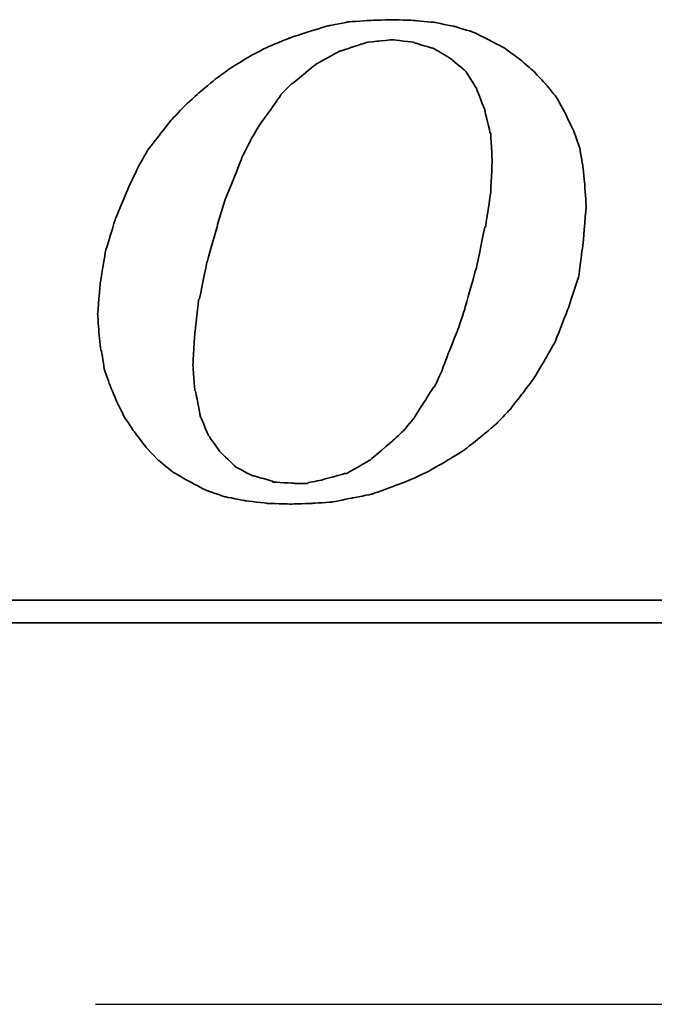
# Model space of a CAD drawing. Extents: x 898 to 1231, y 65 to 273.
# Tile 31 of 44: x 1169 to 1175, y 188 to 197. Entities that reach past the tile are written whole.
import ezdxf

# ---------------------------------------------------------------- set-up
doc = ezdxf.new("R2010")
doc.units = 0
doc.header["$MEASUREMENT"] = 0
doc.linetypes.add('CENTER', pattern=[2, 1.25, -0.25, 0.25, -0.25])
for name, color, linetype in [('CL', 1, 'CENTER'), ('DIM', 4, 'CONTINUOUS'), ('layer 1', 7, 'CONTINUOUS')]:
    doc.layers.add(name, color=color, linetype=linetype)

# ---------------------------------------------------------------- blocks, each defined once
blk = doc.blocks.new('TBI MOTION logo(完整正式版)')
at = {"layer": 'layer 1', "color": 22, "lineweight": 35}
for points, knots in [([(-11.34375, -6.98375), (-11.34375, -6.98375), (-10.91375, -7.43875), (-10.91375, -7.43875), (-10.91375, -7.43875), (-10.91375, -7.43875), (-10.38625, -7.87125), (-10.38625, -7.87125), (-10.38625, -7.87125), (-10.38625, -7.87125), (-9.81125, -8.20375), (-9.81125, -8.20375), (-9.81125, -8.20375), (-9.81125, -8.20375), (-9.21125, -8.51875), (-9.21125, -8.51875), (-9.21125, -8.51875), (-9.21125, -8.51875), (-8.51625, -8.75875), (-8.51625, -8.75875), (-8.51625, -8.75875), (-8.51625, -8.75875), (-7.77125, -8.90375), (-7.77125, -8.90375), (-7.77125, -8.90375), (-7.77125, -8.90375), (-6.97875, -8.99875), (-6.97875, -8.99875), (-6.97875, -8.99875), (-6.97875, -8.99875), (-6.14125, -9.02375), (-6.14125, -9.02375), (-6.14125, -9.02375), (-6.14125, -9.02375), (-5.37125, -8.99875), (-5.37125, -8.99875), (-5.37125, -8.99875), (-5.37125, -8.99875), (-4.65375, -8.94875), (-4.65375, -8.94875), (-4.65375, -8.94875), (-4.65375, -8.94875), (-3.93375, -8.80625), (-3.93375, -8.80625), (-3.93375, -8.80625), (-3.93375, -8.80625), (-3.21375, -8.66375), (-3.21375, -8.66375), (-3.21375, -8.66375), (-3.21375, -8.66375), (-2.49375, -8.39875), (-2.49375, -8.39875), (-2.49375, -8.39875), (-2.49375, -8.39875), (-1.79875, -8.13375), (-1.79875, -8.13375), (-1.79875, -8.13375), (-1.79875, -8.13375), (-1.17375, -7.84375), (-1.17375, -7.84375), (-1.17375, -7.84375), (-1.17375, -7.84375), (-0.52375, -7.46375), (-0.52375, -7.46375), (-0.52375, -7.46375), (-0.52375, -7.46375), (0.10124, -7.07875), (0.10124, -7.07875), (0.10124, -7.07875), (0.10124, -7.07875), (0.67625, -6.62375), (0.67625, -6.62375), (0.67625, -6.62375), (0.67625, -6.62375), (1.24874, -6.14375), (1.24874, -6.14375), (1.24874, -6.14375), (1.24874, -6.14375), (1.72874, -5.64125), (1.72874, -5.64125), (1.72874, -5.64125), (1.72874, -5.64125), (2.18624, -5.06375), (2.18624, -5.06375), (2.18624, -5.06375), (2.18624, -5.06375), (2.61625, -4.48874), (2.61625, -4.48874), (2.61625, -4.48874), (2.61625, -4.48874), (3.00125, -3.83874), (3.00125, -3.83874), (3.00125, -3.83874), (3.00125, -3.83874), (3.36124, -3.21374), (3.36124, -3.21374), (3.36124, -3.21374), (3.36124, -3.21374), (3.84374, -1.99125), (3.84374, -1.99125), (3.84374, -1.99125), (3.84374, -1.99125), (4.22625, -0.81875), (4.22625, -0.81875), (4.22625, -0.81875), (4.22625, -0.81875), (4.39125, 0.45624), (4.39125, 0.45624), (4.39125, 0.45624), (4.39125, 0.45624), (4.48874, 1.70124), (4.48874, 1.70124), (4.48874, 1.70124), (4.48874, 1.70124), (4.43874, 2.44625), (4.43874, 2.44625), (4.43874, 2.44625), (4.43874, 2.44625), (4.36874, 3.14125), (4.36874, 3.14125), (4.36874, 3.14125), (4.36874, 3.14125), (4.25125, 3.81125), (4.25125, 3.81125), (4.25125, 3.81125), (4.25125, 3.81125), (4.03124, 4.41125), (4.03124, 4.41125), (4.03124, 4.41125), (4.03124, 4.41125), (3.74374, 5.01125), (3.74374, 5.01125), (3.74374, 5.01125), (3.74374, 5.01125), (3.43124, 5.58875), (3.43124, 5.58875), (3.43124, 5.58875), (3.43124, 5.58875), (3.02625, 6.09125), (3.02625, 6.09125), (3.02625, 6.09125), (3.02625, 6.09125), (2.59374, 6.54875), (2.59374, 6.54875), (2.59374, 6.54875), (2.59374, 6.54875), (2.09124, 6.98125), (2.09124, 6.98125), (2.09124, 6.98125), (2.09124, 6.98125), (1.56124, 7.36625), (1.56124, 7.36625), (1.56124, 7.36625), (1.56124, 7.36625), (0.98624, 7.67625), (0.98624, 7.67625), (0.98624, 7.67625), (0.98624, 7.67625), (0.38624, 7.96375), (0.38624, 7.96375), (0.38624, 7.96375), (0.38624, 7.96375), (-0.25875, 8.15625), (-0.25875, 8.15625), (-0.25875, 8.15625), (-0.25875, 8.15625), (-0.98125, 8.30125), (-0.98125, 8.30125), (-0.98125, 8.30125), (-0.98125, 8.30125), (-1.70124, 8.37125), (-1.70124, 8.37125), (-1.70124, 8.37125), (-1.70124, 8.37125), (-2.49375, 8.39624), (-2.49375, 8.39624), (-2.49375, 8.39624), (-2.49375, 8.39624), (-3.28625, 8.37125), (-3.28625, 8.37125), (-3.28625, 8.37125), (-3.28625, 8.37125), (-4.05125, 8.32125), (-4.05125, 8.32125), (-4.05125, 8.32125), (-4.05125, 8.32125), (-4.77375, 8.18125), (-4.77375, 8.18125), (-4.77375, 8.18125), (-4.77375, 8.18125), (-5.51625, 7.96375), (-5.51625, 7.96375), (-5.51625, 7.96375), (-5.51625, 7.96375), (-6.21125, 7.72625), (-6.21125, 7.72625), (-6.21125, 7.72625), (-6.21125, 7.72625), (-6.92875, 7.43625), (-6.92875, 7.43625), (-6.92875, 7.43625), (-6.92875, 7.43625), (-7.57875, 7.10125), (-7.57875, 7.10125), (-7.57875, 7.10125), (-7.57875, 7.10125), (-8.24875, 6.69125), (-8.24875, 6.69125), (-8.24875, 6.69125), (-8.24875, 6.69125), (-8.84875, 6.26125), (-8.84875, 6.26125), (-8.84875, 6.26125), (-8.84875, 6.26125), (-9.42625, 5.78125), (-9.42625, 5.78125), (-9.42625, 5.78125), (-9.42625, 5.78125), (-9.95375, 5.30125), (-9.95375, 5.30125), (-9.95375, 5.30125), (-9.95375, 5.30125), (-10.43375, 4.79624), (-10.43375, 4.79624), (-10.43375, 4.79624), (-10.43375, 4.79624), (-10.88875, 4.22125), (-10.88875, 4.22125), (-10.88875, 4.22125), (-10.88875, 4.22125), (-11.29875, 3.69375), (-11.29875, 3.69375), (-11.29875, 3.69375), (-11.29875, 3.69375), (-11.63375, 3.09125), (-11.63375, 3.09125), (-11.63375, 3.09125), (-11.63375, 3.09125), (-11.91875, 2.49625), (-11.91875, 2.49625), (-11.91875, 2.49625), (-11.91875, 2.49625), (-12.44875, 1.24625), (-12.44875, 1.24625), (-12.44875, 1.24625), (-12.44875, 1.24625), (-12.80875, 0.06874), (-12.80875, 0.06874), (-12.80875, 0.06874), (-12.80875, 0.06874), (-12.99875, -1.07875), (-12.99875, -1.07875), (-12.99875, -1.07875), (-12.99875, -1.07875), (-13.09375, -2.18375), (-13.09375, -2.18375), (-13.09375, -2.18375), (-13.09375, -2.18375), (-13.04875, -2.85375), (-13.04875, -2.85375), (-13.04875, -2.85375), (-13.04875, -2.85375), (-12.97375, -3.50375), (-12.97375, -3.50375), (-12.97375, -3.50375), (-12.97375, -3.50375), (-12.95375, -3.50375), (-12.95375, -3.50375), (-12.95375, -3.50375), (-12.95375, -3.50375), (-12.85375, -4.17375), (-12.85375, -4.17375), (-12.85375, -4.17375), (-12.85375, -4.17375), (-12.63875, -4.77624), (-12.63875, -4.77624), (-12.63875, -4.77624), (-12.63875, -4.77624), (-12.39875, -5.35125), (-12.39875, -5.35125), (-12.39875, -5.35125), (-12.39875, -5.35125), (-12.11375, -5.92875), (-12.11375, -5.92875), (-12.11375, -5.92875), (-12.11375, -5.92875), (-11.75375, -6.45375), (-11.75375, -6.45375), (-11.75375, -6.45375), (-11.75375, -6.45375), (-11.34375, -6.98375), (-11.34375, -6.98375)], [0, 0, 0, 0, 0.01369863, 0.01369863, 0.01369863, 0.01369864, 0.02739726, 0.02739726, 0.02739726, 0.02739727, 0.04109589, 0.04109589, 0.04109589, 0.0410959, 0.05479452, 0.05479452, 0.05479452, 0.05479453, 0.06849315, 0.06849315, 0.06849315, 0.06849316, 0.08219178, 0.08219178, 0.08219178, 0.08219179, 0.09589041, 0.09589041, 0.09589041, 0.09589042, 0.10958904, 0.10958904, 0.10958904, 0.10958905, 0.12328767, 0.12328767, 0.12328767, 0.12328768, 0.1369863, 0.1369863, 0.1369863, 0.13698631, 0.15068493, 0.15068493, 0.15068493, 0.15068494, 0.16438356, 0.16438356, 0.16438356, 0.16438357, 0.17808219, 0.17808219, 0.17808219, 0.1780822, 0.19178082, 0.19178082, 0.19178082, 0.19178083, 0.20547945, 0.20547945, 0.20547945, 0.20547946, 0.21917808, 0.21917808, 0.21917808, 0.21917809, 0.23287671, 0.23287671, 0.23287671, 0.23287672, 0.24657534, 0.24657534, 0.24657534, 0.24657535, 0.26027397, 0.26027397, 0.26027397, 0.26027398, 0.2739726, 0.2739726, 0.2739726, 0.27397261, 0.28767123, 0.28767123, 0.28767123, 0.28767124, 0.30136986, 0.30136986, 0.30136986, 0.30136987, 0.31506849, 0.31506849, 0.31506849, 0.3150685, 0.32876712, 0.32876712, 0.32876712, 0.32876713, 0.34246575, 0.34246575, 0.34246575, 0.34246576, 0.35616438, 0.35616438, 0.35616438, 0.35616439, 0.36986301, 0.36986301, 0.36986301, 0.36986302, 0.38356164, 0.38356164, 0.38356164, 0.38356165, 0.39726027, 0.39726027, 0.39726027, 0.39726028, 0.4109589, 0.4109589, 0.4109589, 0.41095891, 0.42465753, 0.42465753, 0.42465753, 0.42465754, 0.43835616, 0.43835616, 0.43835616, 0.43835617, 0.45205479, 0.45205479, 0.45205479, 0.4520548, 0.46575342, 0.46575342, 0.46575342, 0.46575343, 0.47945205, 0.47945205, 0.47945205, 0.47945206, 0.49315068, 0.49315068, 0.49315068, 0.49315069, 0.50684932, 0.50684932, 0.50684932, 0.50684933, 0.52054795, 0.52054795, 0.52054795, 0.52054796, 0.53424658, 0.53424658, 0.53424658, 0.53424659, 0.54794521, 0.54794521, 0.54794521, 0.54794522, 0.56164384, 0.56164384, 0.56164384, 0.56164385, 0.57534247, 0.57534247, 0.57534247, 0.57534248, 0.5890411, 0.5890411, 0.5890411, 0.58904111, 0.60273973, 0.60273973, 0.60273973, 0.60273974, 0.61643836, 0.61643836, 0.61643836, 0.61643837, 0.63013699, 0.63013699, 0.63013699, 0.630137, 0.64383562, 0.64383562, 0.64383562, 0.64383563, 0.65753425, 0.65753425, 0.65753425, 0.65753426, 0.67123288, 0.67123288, 0.67123288, 0.67123289, 0.68493151, 0.68493151, 0.68493151, 0.68493152, 0.69863014, 0.69863014, 0.69863014, 0.69863015, 0.71232877, 0.71232877, 0.71232877, 0.71232878, 0.7260274, 0.7260274, 0.7260274, 0.72602741, 0.73972603, 0.73972603, 0.73972603, 0.73972604, 0.75342466, 0.75342466, 0.75342466, 0.75342467, 0.76712329, 0.76712329, 0.76712329, 0.7671233, 0.78082192, 0.78082192, 0.78082192, 0.78082193, 0.79452055, 0.79452055, 0.79452055, 0.79452056, 0.80821918, 0.80821918, 0.80821918, 0.80821919, 0.82191781, 0.82191781, 0.82191781, 0.82191782, 0.83561644, 0.83561644, 0.83561644, 0.83561645, 0.84931507, 0.84931507, 0.84931507, 0.84931508, 0.8630137, 0.8630137, 0.8630137, 0.86301371, 0.87671233, 0.87671233, 0.87671233, 0.87671234, 0.89041096, 0.89041096, 0.89041096, 0.89041097, 0.90410959, 0.90410959, 0.90410959, 0.9041096, 0.91780822, 0.91780822, 0.91780822, 0.91780823, 0.93150685, 0.93150685, 0.93150685, 0.93150686, 0.94520548, 0.94520548, 0.94520548, 0.94520549, 0.95890411, 0.95890411, 0.95890411, 0.95890412, 0.97260274, 0.97260274, 0.97260274, 0.97260275, 0.98630137, 0.98630137, 0.98630137, 0.98630138, 1, 1, 1, 1]), ([(-8.77875, 1.03124), (-8.77875, 1.03124), (-8.51625, 1.89625), (-8.51625, 1.89625), (-8.51625, 1.89625), (-8.51625, 1.89625), (-8.20375, 2.66375), (-8.20375, 2.66375), (-8.20375, 2.66375), (-8.20375, 2.66375), (-7.91625, 3.38125), (-7.91625, 3.38125), (-7.91625, 3.38125), (-7.91625, 3.38125), (-7.91625, 3.40624), (-7.91625, 3.40624), (-7.91625, 3.40624), (-7.91625, 3.40624), (-7.57875, 4.07624), (-7.57875, 4.07624), (-7.57875, 4.07624), (-7.57875, 4.07624), (-7.24375, 4.65125), (-7.24375, 4.65125), (-7.24375, 4.65125), (-7.24375, 4.65125), (-7.21875, 4.65125), (-7.21875, 4.65125), (-7.21875, 4.65125), (-7.21875, 4.65125), (-7.21875, 4.67624), (-7.21875, 4.67624), (-7.21875, 4.67624), (-7.21875, 4.67624), (-6.83625, 5.20375), (-6.83625, 5.20375), (-6.83625, 5.20375), (-6.83625, 5.20375), (-6.49875, 5.68625), (-6.49875, 5.68625), (-6.49875, 5.68625), (-6.49875, 5.68625), (-6.49875, 5.70625), (-6.49875, 5.70625), (-6.49875, 5.70625), (-6.49875, 5.70625), (-6.11625, 6.09125), (-6.11625, 6.09125), (-6.11625, 6.09125), (-6.11625, 6.09125), (-6.09125, 6.09125), (-6.09125, 6.09125), (-6.09125, 6.09125), (-6.09125, 6.09125), (-5.27375, 6.76625), (-5.27375, 6.76625), (-5.27375, 6.76625), (-5.27375, 6.76625), (-5.24875, 6.76625), (-5.24875, 6.76625), (-5.24875, 6.76625), (-5.24875, 6.76625), (-5.24875, 6.78625), (-5.24875, 6.78625), (-5.24875, 6.78625), (-5.24875, 6.78625), (-4.38875, 7.26624), (-4.38875, 7.26624), (-4.38875, 7.26624), (-4.38875, 7.26624), (-4.36125, 7.26624), (-4.36125, 7.26624), (-4.36125, 7.26624), (-4.36125, 7.26624), (-3.93375, 7.41125), (-3.93375, 7.41125), (-3.93375, 7.41125), (-3.93375, 7.41125), (-3.47375, 7.55625), (-3.47375, 7.55625), (-3.47375, 7.55625), (-3.47375, 7.55625), (-3.45375, 7.55625), (-3.45375, 7.55625), (-3.45375, 7.55625), (-3.45375, 7.55625), (-3.42875, 7.58124), (-3.42875, 7.58124), (-3.42875, 7.58124), (-3.42875, 7.58124), (-2.97375, 7.62625), (-2.97375, 7.62625), (-2.97375, 7.62625), (-2.97375, 7.62625), (-2.49375, 7.67625), (-2.49375, 7.67625), (-2.49375, 7.67625), (-2.49375, 7.67625), (-2.46875, 7.67625), (-2.46875, 7.67625), (-2.46875, 7.67625), (-2.46875, 7.67625), (-1.70124, 7.58124), (-1.70124, 7.58124), (-1.70124, 7.58124), (-1.70124, 7.58124), (-1.67875, 7.55625), (-1.67875, 7.55625), (-1.67875, 7.55625), (-1.67875, 7.55625), (-1.65375, 7.55625), (-1.65375, 7.55625), (-1.65375, 7.55625), (-1.65375, 7.55625), (-1.03125, 7.36625), (-1.03125, 7.36625), (-1.03125, 7.36625), (-1.03125, 7.36625), (-1.00625, 7.36625), (-1.00625, 7.36625), (-1.00625, 7.36625), (-1.00625, 7.36625), (-0.43124, 7.02624), (-0.43124, 7.02624), (-0.43124, 7.02624), (-0.43124, 7.02624), (-0.40625, 7.00624), (-0.40625, 7.00624), (-0.40625, 7.00624), (-0.40625, 7.00624), (0.12124, 6.57124), (0.12124, 6.57124), (0.12124, 6.57124), (0.12124, 6.57124), (0.14624, 6.54875), (0.14624, 6.54875), (0.14624, 6.54875), (0.14624, 6.54875), (0.17124, 6.52375), (0.17124, 6.52375), (0.17124, 6.52375), (0.17124, 6.52375), (0.55625, 5.89875), (0.55625, 5.89875), (0.55625, 5.89875), (0.55625, 5.89875), (0.55625, 5.87625), (0.55625, 5.87625), (0.55625, 5.87625), (0.55625, 5.87625), (0.84124, 5.15625), (0.84124, 5.15625), (0.84124, 5.15625), (0.84124, 5.15625), (0.84124, 5.13125), (0.84124, 5.13125), (0.84124, 5.13125), (0.84124, 5.13125), (1.03624, 4.31875), (1.03624, 4.31875), (1.03624, 4.31875), (1.03624, 4.31875), (1.05624, 4.31875), (1.05624, 4.31875), (1.05624, 4.31875), (1.05624, 4.31875), (1.05624, 4.29125), (1.05624, 4.29125), (1.05624, 4.29125), (1.05624, 4.29125), (1.10625, 3.33125), (1.10625, 3.33125), (1.10625, 3.33125), (1.10625, 3.33125), (1.10625, 3.30875), (1.10625, 3.30875), (1.10625, 3.30875), (1.10625, 3.30875), (1.05624, 2.20624), (1.05624, 2.20624), (1.05624, 2.20624), (1.05624, 2.20624), (1.05624, 2.18124), (1.05624, 2.18124), (1.05624, 2.18124), (1.05624, 2.18124), (0.86624, 0.93624), (0.86624, 0.93624), (0.86624, 0.93624), (0.86624, 0.93624), (0.84124, 0.93624), (0.84124, 0.93624), (0.84124, 0.93624), (0.84124, 0.93624), (0.55625, -0.45874), (0.55625, -0.45874), (0.55625, -0.45874), (0.55625, -0.45874), (0.12124, -1.99125), (0.12124, -1.99125), (0.12124, -1.99125), (0.12124, -1.99125), (0.12124, -2.01874), (0.12124, -2.01874), (0.12124, -2.01874), (0.12124, -2.01874), (-0.13874, -2.78375), (-0.13874, -2.78375), (-0.13874, -2.78375), (-0.13874, -2.78375), (-0.43124, -3.50375), (-0.43124, -3.50375), (-0.43124, -3.50375), (-0.43124, -3.50375), (-0.69375, -4.19875), (-0.69375, -4.19875), (-0.69375, -4.19875), (-0.69375, -4.19875), (-0.69375, -4.22375), (-0.69375, -4.22375), (-0.69375, -4.22375), (-0.69375, -4.22375), (-0.98125, -4.82374), (-0.98125, -4.82374), (-0.98125, -4.82374), (-0.98125, -4.82374), (-1.00625, -4.82374), (-1.00625, -4.82374), (-1.00625, -4.82374), (-1.00625, -4.82374), (-1.33875, -5.35125), (-1.33875, -5.35125), (-1.33875, -5.35125), (-1.33875, -5.35125), (-1.67875, -5.87875), (-1.67875, -5.87875), (-1.67875, -5.87875), (-1.67875, -5.87875), (-1.67875, -5.90375), (-1.67875, -5.90375), (-1.67875, -5.90375), (-1.67875, -5.90375), (-2.05875, -6.35875), (-2.05875, -6.35875), (-2.05875, -6.35875), (-2.05875, -6.35875), (-2.08375, -6.38375), (-2.08375, -6.38375), (-2.08375, -6.38375), (-2.08375, -6.38375), (-2.46875, -6.74375), (-2.46875, -6.74375), (-2.46875, -6.74375), (-2.46875, -6.74375), (-3.25875, -7.41625), (-3.25875, -7.41625), (-3.25875, -7.41625), (-3.25875, -7.41625), (-3.28625, -7.43875), (-3.28625, -7.43875), (-3.28625, -7.43875), (-3.28625, -7.43875), (-4.12375, -7.91875), (-4.12375, -7.91875), (-4.12375, -7.91875), (-4.12375, -7.91875), (-4.14875, -7.91875), (-4.14875, -7.91875), (-4.14875, -7.91875), (-4.14875, -7.91875), (-4.17125, -7.91875), (-4.17125, -7.91875), (-4.17125, -7.91875), (-4.17125, -7.91875), (-5.03375, -8.15875), (-5.03375, -8.15875), (-5.03375, -8.15875), (-5.03375, -8.15875), (-5.51625, -8.25625), (-5.51625, -8.25625), (-5.51625, -8.25625), (-5.51625, -8.25625), (-5.54125, -8.27875), (-5.54125, -8.27875), (-5.54125, -8.27875), (-5.54125, -8.27875), (-5.56375, -8.27875), (-5.56375, -8.27875), (-5.56375, -8.27875), (-5.56375, -8.27875), (-5.99625, -8.27875), (-5.99625, -8.27875), (-5.99625, -8.27875), (-5.99625, -8.27875), (-6.76375, -8.23125), (-6.76375, -8.23125), (-6.76375, -8.23125), (-6.76375, -8.23125), (-6.78875, -8.23125), (-6.78875, -8.23125), (-6.78875, -8.23125), (-6.78875, -8.23125), (-6.78875, -8.20375), (-6.78875, -8.20375), (-6.78875, -8.20375), (-6.78875, -8.20375), (-7.45875, -8.01375), (-7.45875, -8.01375), (-7.45875, -8.01375), (-7.45875, -8.01375), (-7.48375, -8.01375), (-7.48375, -8.01375), (-7.48375, -8.01375), (-7.48375, -8.01375), (-7.50875, -8.01375), (-7.50875, -8.01375), (-7.50875, -8.01375), (-7.50875, -8.01375), (-8.13125, -7.67875), (-8.13125, -7.67875), (-8.13125, -7.67875), (-8.13125, -7.67875), (-8.15625, -7.65375), (-8.15625, -7.65375), (-8.15625, -7.65375), (-8.15625, -7.65375), (-8.65875, -7.17375), (-8.65875, -7.17375), (-8.65875, -7.17375), (-8.65875, -7.17375), (-8.68375, -7.14875), (-8.68375, -7.14875), (-8.68375, -7.14875), (-8.68375, -7.14875), (-9.08875, -6.57375), (-9.08875, -6.57375), (-9.08875, -6.57375), (-9.08875, -6.57375), (-9.11375, -6.54875), (-9.11375, -6.54875), (-9.11375, -6.54875), (-9.11375, -6.54875), (-9.11375, -6.52875), (-9.11375, -6.52875), (-9.11375, -6.52875), (-9.11375, -6.52875), (-9.40375, -5.85375), (-9.40375, -5.85375), (-9.40375, -5.85375), (-9.40375, -5.85375), (-9.40375, -5.82875), (-9.40375, -5.82875), (-9.40375, -5.82875), (-9.40375, -5.82875), (-9.56875, -4.96875), (-9.56875, -4.96875), (-9.56875, -4.96875), (-9.56875, -4.96875), (-9.59375, -4.94375), (-9.59375, -4.94375), (-9.59375, -4.94375), (-9.59375, -4.94375), (-9.66375, -4.03375), (-9.66375, -4.03375), (-9.66375, -4.03375), (-9.66375, -4.03375), (-9.66375, -4.00875), (-9.66375, -4.00875), (-9.66375, -4.00875), (-9.66375, -4.00875), (-9.59375, -2.85375), (-9.59375, -2.85375), (-9.59375, -2.85375), (-9.59375, -2.85375), (-9.45125, -1.65875), (-9.45125, -1.65875), (-9.45125, -1.65875), (-9.45125, -1.65875), (-9.42625, -1.63375), (-9.42625, -1.63375), (-9.42625, -1.63375), (-9.42625, -1.63375), (-9.16125, -0.33875), (-9.16125, -0.33875), (-9.16125, -0.33875), (-9.16125, -0.33875), (-8.77875, 1.00624), (-8.77875, 1.00624), (-8.77875, 1.00624), (-8.77875, 1.00624), (-8.77875, 1.03124), (-8.77875, 1.03124)], [0, 0, 0, 0, 0.01020408, 0.01020408, 0.01020408, 0.01020409, 0.02040816, 0.02040816, 0.02040816, 0.02040817, 0.03061224, 0.03061224, 0.03061224, 0.03061225, 0.04081633, 0.04081633, 0.04081633, 0.04081634, 0.05102041, 0.05102041, 0.05102041, 0.05102042, 0.06122449, 0.06122449, 0.06122449, 0.0612245, 0.07142857, 0.07142857, 0.07142857, 0.07142858, 0.08163265, 0.08163265, 0.08163265, 0.08163266, 0.09183673, 0.09183673, 0.09183673, 0.09183674, 0.10204082, 0.10204082, 0.10204082, 0.10204083, 0.1122449, 0.1122449, 0.1122449, 0.11224491, 0.12244898, 0.12244898, 0.12244898, 0.12244899, 0.13265306, 0.13265306, 0.13265306, 0.13265307, 0.14285714, 0.14285714, 0.14285714, 0.14285715, 0.15306122, 0.15306122, 0.15306122, 0.15306123, 0.16326531, 0.16326531, 0.16326531, 0.16326532, 0.17346939, 0.17346939, 0.17346939, 0.1734694, 0.18367347, 0.18367347, 0.18367347, 0.18367348, 0.19387755, 0.19387755, 0.19387755, 0.19387756, 0.20408163, 0.20408163, 0.20408163, 0.20408164, 0.21428571, 0.21428571, 0.21428571, 0.21428572, 0.2244898, 0.2244898, 0.2244898, 0.22448981, 0.23469388, 0.23469388, 0.23469388, 0.23469389, 0.24489796, 0.24489796, 0.24489796, 0.24489797, 0.25510204, 0.25510204, 0.25510204, 0.25510205, 0.26530612, 0.26530612, 0.26530612, 0.26530613, 0.2755102, 0.2755102, 0.2755102, 0.27551021, 0.28571429, 0.28571429, 0.28571429, 0.2857143, 0.29591837, 0.29591837, 0.29591837, 0.29591838, 0.30612245, 0.30612245, 0.30612245, 0.30612246, 0.31632653, 0.31632653, 0.31632653, 0.31632654, 0.32653061, 0.32653061, 0.32653061, 0.32653062, 0.33673469, 0.33673469, 0.33673469, 0.3367347, 0.34693878, 0.34693878, 0.34693878, 0.34693879, 0.35714286, 0.35714286, 0.35714286, 0.35714287, 0.36734694, 0.36734694, 0.36734694, 0.36734695, 0.37755102, 0.37755102, 0.37755102, 0.37755103, 0.3877551, 0.3877551, 0.3877551, 0.38775511, 0.39795918, 0.39795918, 0.39795918, 0.39795919, 0.40816327, 0.40816327, 0.40816327, 0.40816328, 0.41836735, 0.41836735, 0.41836735, 0.41836736, 0.42857143, 0.42857143, 0.42857143, 0.42857144, 0.43877551, 0.43877551, 0.43877551, 0.43877552, 0.44897959, 0.44897959, 0.44897959, 0.4489796, 0.45918367, 0.45918367, 0.45918367, 0.45918368, 0.46938776, 0.46938776, 0.46938776, 0.46938777, 0.47959184, 0.47959184, 0.47959184, 0.47959185, 0.48979592, 0.48979592, 0.48979592, 0.48979593, 0.5, 0.5, 0.5, 0.50000001, 0.51020408, 0.51020408, 0.51020408, 0.51020409, 0.52040816, 0.52040816, 0.52040816, 0.52040817, 0.53061224, 0.53061224, 0.53061224, 0.53061225, 0.54081633, 0.54081633, 0.54081633, 0.54081634, 0.55102041, 0.55102041, 0.55102041, 0.55102042, 0.56122449, 0.56122449, 0.56122449, 0.5612245, 0.57142857, 0.57142857, 0.57142857, 0.57142858, 0.58163265, 0.58163265, 0.58163265, 0.58163266, 0.59183673, 0.59183673, 0.59183673, 0.59183674, 0.60204082, 0.60204082, 0.60204082, 0.60204083, 0.6122449, 0.6122449, 0.6122449, 0.61224491, 0.62244898, 0.62244898, 0.62244898, 0.62244899, 0.63265306, 0.63265306, 0.63265306, 0.63265307, 0.64285714, 0.64285714, 0.64285714, 0.64285715, 0.65306122, 0.65306122, 0.65306122, 0.65306123, 0.66326531, 0.66326531, 0.66326531, 0.66326532, 0.67346939, 0.67346939, 0.67346939, 0.6734694, 0.68367347, 0.68367347, 0.68367347, 0.68367348, 0.69387755, 0.69387755, 0.69387755, 0.69387756, 0.70408163, 0.70408163, 0.70408163, 0.70408164, 0.71428571, 0.71428571, 0.71428571, 0.71428572, 0.7244898, 0.7244898, 0.7244898, 0.72448981, 0.73469388, 0.73469388, 0.73469388, 0.73469389, 0.74489796, 0.74489796, 0.74489796, 0.74489797, 0.75510204, 0.75510204, 0.75510204, 0.75510205, 0.76530612, 0.76530612, 0.76530612, 0.76530613, 0.7755102, 0.7755102, 0.7755102, 0.77551021, 0.78571429, 0.78571429, 0.78571429, 0.7857143, 0.79591837, 0.79591837, 0.79591837, 0.79591838, 0.80612245, 0.80612245, 0.80612245, 0.80612246, 0.81632653, 0.81632653, 0.81632653, 0.81632654, 0.82653061, 0.82653061, 0.82653061, 0.82653062, 0.83673469, 0.83673469, 0.83673469, 0.8367347, 0.84693878, 0.84693878, 0.84693878, 0.84693879, 0.85714286, 0.85714286, 0.85714286, 0.85714287, 0.86734694, 0.86734694, 0.86734694, 0.86734695, 0.87755102, 0.87755102, 0.87755102, 0.87755103, 0.8877551, 0.8877551, 0.8877551, 0.88775511, 0.89795918, 0.89795918, 0.89795918, 0.89795919, 0.90816327, 0.90816327, 0.90816327, 0.90816328, 0.91836735, 0.91836735, 0.91836735, 0.91836736, 0.92857143, 0.92857143, 0.92857143, 0.92857144, 0.93877551, 0.93877551, 0.93877551, 0.93877552, 0.94897959, 0.94897959, 0.94897959, 0.9489796, 0.95918367, 0.95918367, 0.95918367, 0.95918368, 0.96938776, 0.96938776, 0.96938776, 0.96938777, 0.97959184, 0.97959184, 0.97959184, 0.97959185, 0.98979592, 0.98979592, 0.98979592, 0.98979593, 1, 1, 1, 1]), ([(75.90875, -9.47875), (75.90875, -9.47875), (75.90875, -12.28625), (75.90875, -12.28625), (75.90875, -12.28625), (75.90875, -12.28625), (75.90875, -12.47875), (75.90875, -12.47875), (75.90875, -12.47875), (75.90875, -12.47875), (75.71625, -12.47875), (75.71625, -12.47875), (75.71625, -12.47875), (75.71625, -12.47875), (-88.32875, -12.47875), (-88.32875, -12.47875), (-88.32875, -12.47875), (-88.32875, -12.47875), (-88.32875, -13.29375), (-88.32875, -13.29375), (-88.32875, -13.29375), (-88.32875, -13.29375), (82.89125, -13.29375), (82.89125, -13.29375), (82.89125, -13.29375), (82.89125, -13.29375), (75.90875, -9.47875), (75.90875, -9.47875)], [0, 0, 0, 0, 0.14285714, 0.14285714, 0.14285714, 0.14285715, 0.28571429, 0.28571429, 0.28571429, 0.2857143, 0.42857143, 0.42857143, 0.42857143, 0.42857144, 0.57142857, 0.57142857, 0.57142857, 0.57142858, 0.71428571, 0.71428571, 0.71428571, 0.71428572, 0.85714286, 0.85714286, 0.85714286, 0.85714287, 1, 1, 1, 1])]:
    blk.add_open_spline(points, degree=3, knots=knots, dxfattribs=at)

msp = doc.modelspace()

# ---------------------------------------------------------------- linework, layer by layer
at = {"layer": 'CL', "color": 0, "linetype": 'CENTER', "ltscale": 10}
msp.add_line((1109.7021, 188.0491), (1210.7718, 188.0491), dxfattribs=at)

# ---------------------------------------------------------------- block references
at = {"layer": 'DIM', "xscale": 0.2591999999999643, "yscale": 0.2591999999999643, "zscale": 0.2591999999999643}
msp.add_blockref('TBI MOTION logo(完整正式版)', (1173.1154, 195.0509), dxfattribs=at)

doc.saveas('drawing.dxf')
